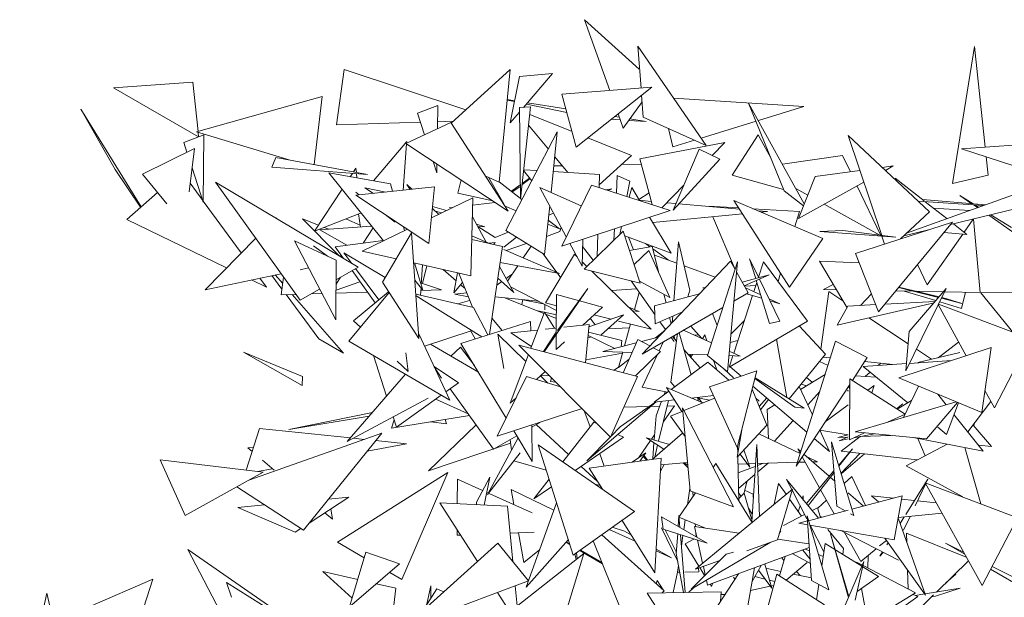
# Model space of a CAD drawing. Header units: metres. Extents: x -14.5 to 19.7, y -19.1 to 4.
# Tile 157 of 218: x 17.034 to 17.358, y 3.517 to 3.708. Entities that reach past the tile are written whole.
import ezdxf

# ---------------------------------------------------------------- set-up
doc = ezdxf.new("R2010")
doc.units = ezdxf.units.M
doc.layers.add('G-IMPT', color=7, linetype='Continuous', lineweight=5)
doc.layers.add('L-PLNT', color=7, linetype='Continuous', lineweight=5, true_color=0x005900)

# ---------------------------------------------------------------- blocks, each defined once
blk = doc.blocks.new('ÁRVORES ORNAMENTAIS - Pequeno e Médio Porte - Ipê-roxo-2976198-A')
at = {"layer": 'G-IMPT', "color": 253, "true_color": 0xaaaaaa}
for p, q in [((6.75358, 3.68428), (6.74524, 3.70759)), ((6.76331, 3.69132), (6.74524, 3.70759)), ((6.7639, 3.68508), (6.76284, 3.69882)), ((6.78531, 3.66616), (6.76284, 3.69882)), ((6.86642, 3.65365), (6.87369, 3.69871)), ((6.87719, 3.6656), (6.87369, 3.69871)), ((6.66619, 3.6912), (6.6636, 3.67292)), ((6.66619, 3.6912), (6.70625, 3.67793)), ((6.70138, 3.67351), (6.72081, 3.69117)), ((6.71714, 3.65405), (6.72081, 3.69117)), ((6.72086, 3.67358), (6.72391, 3.68884)), ((6.73471, 3.68992), (6.72391, 3.68884)), ((6.72521, 3.67872), (6.73471, 3.68992)), ((6.61637, 3.68703), (6.59026, 3.68516)), ((6.61637, 3.68703), (6.61806, 3.67076)), ((6.61825, 3.669), (6.59026, 3.68516)), ((6.6589, 3.68227), (6.61754, 3.67061)), ((6.6589, 3.68227), (6.6563, 3.65984)), ((6.73783, 3.68307), (6.76741, 3.68535)), ((6.74257, 3.66559), (6.73783, 3.68307)), ((6.74257, 3.66559), (6.76741, 3.68535)), ((6.76464, 3.67551), (6.76409, 3.6827)), ((6.69031, 3.67675), (6.69703, 3.67928)), ((6.6969, 3.67166), (6.69703, 3.67928)), ((6.72226, 3.68062), (6.71982, 3.68113)), ((6.72232, 3.68091), (6.71983, 3.6813)), ((6.73947, 3.67702), (6.72614, 3.67981)), ((6.73914, 3.67824), (6.72651, 3.68024)), ((6.75801, 3.6719), (6.76425, 3.68058)), ((6.77463, 3.68169), (6.81746, 3.67895)), ((6.81104, 3.6512), (6.79932, 3.68014)), ((6.79932, 3.68014), (6.81764, 3.64693)), ((6.59933, 3.64598), (6.57949, 3.67815)), ((6.59073, 3.65826), (6.57949, 3.67815)), ((6.6926, 3.66965), (6.69031, 3.67675)), ((6.72086, 3.67358), (6.72389, 3.67716)), ((6.72755, 3.67888), (6.72388, 3.67862)), ((6.72388, 3.67862), (6.72417, 3.64851)), ((6.72755, 3.67888), (6.72417, 3.64851)), ((6.74117, 3.67074), (6.72727, 3.67635)), ((6.75801, 3.6719), (6.75634, 3.67655)), ((6.80251, 3.67435), (6.81746, 3.67895)), ((6.6636, 3.67292), (6.69126, 3.6738)), ((6.68648, 3.66681), (6.70127, 3.67369)), ((6.69694, 3.67398), (6.70208, 3.67414)), ((6.70127, 3.67369), (6.72019, 3.64454)), ((6.73338, 3.66498), (6.72688, 3.67281)), ((6.75704, 3.6746), (6.75414, 3.67479)), ((6.75674, 3.67545), (6.75526, 3.67568)), ((6.76553, 3.67405), (6.75982, 3.67442)), ((6.76553, 3.67405), (6.76017, 3.6749)), ((6.76464, 3.67551), (6.78531, 3.66616)), ((6.78367, 3.66855), (6.80175, 3.67412)), ((6.61337, 3.6671), (6.61998, 3.66966)), ((6.64842, 3.6613), (6.61754, 3.67061)), ((6.6181, 3.67045), (6.61825, 3.669)), ((6.61977, 3.64748), (6.61998, 3.66966)), ((6.71934, 3.63818), (6.73633, 3.67061)), ((6.73633, 3.67061), (6.73427, 3.65067)), ((6.77434, 3.66568), (6.77294, 3.67176)), ((6.80243, 3.66967), (6.79392, 3.65641)), ((6.80672, 3.66186), (6.80243, 3.66967)), ((6.84311, 3.6365), (6.83207, 3.66947)), ((6.83207, 3.66947), (6.85887, 3.6443)), ((6.6144, 3.66393), (6.61337, 3.6671)), ((6.67576, 3.65452), (6.68675, 3.66743)), ((6.68559, 3.65144), (6.68669, 3.66666)), ((6.68648, 3.66681), (6.72019, 3.64454)), ((6.76072, 3.66284), (6.74639, 3.66863)), ((6.79152, 3.66719), (6.7635, 3.66177)), ((6.77434, 3.66568), (6.78151, 3.66788)), ((6.78733, 3.66285), (6.79152, 3.66719)), ((6.88799, 3.66632), (6.86942, 3.66509)), ((6.5998, 3.65673), (6.61686, 3.66514)), ((6.61686, 3.66514), (6.61509, 3.65094)), ((6.75011, 3.65318), (6.76072, 3.66284)), ((6.77445, 3.64484), (6.78304, 3.66489)), ((6.78979, 3.66168), (6.78304, 3.66489)), ((6.83022, 3.6629), (6.81043, 3.65999)), ((6.83022, 3.6629), (6.8328, 3.65748)), ((6.86942, 3.66509), (6.89679, 3.65605)), ((6.64371, 3.66217), (6.64236, 3.65899)), ((6.67384, 3.65661), (6.64371, 3.66217)), ((6.69664, 3.65713), (6.69543, 3.6609)), ((6.69664, 3.65713), (6.6967, 3.66006)), ((6.73983, 3.65724), (6.73549, 3.66246)), ((6.75743, 3.65984), (6.76399, 3.65996)), ((6.76754, 3.64668), (6.7635, 3.66177)), ((6.77445, 3.64484), (6.78979, 3.66168)), ((6.87816, 3.65641), (6.87753, 3.66241)), ((6.59916, 3.64583), (6.59073, 3.65826)), ((6.5998, 3.65673), (6.60774, 3.64692)), ((6.61977, 3.64748), (6.61607, 3.65882)), ((6.67384, 3.65661), (6.64236, 3.65899)), ((6.66112, 3.65714), (6.68136, 3.65351)), ((6.66112, 3.65714), (6.67906, 3.63474)), ((6.66817, 3.65588), (6.66889, 3.65698)), ((6.6692, 3.65746), (6.67002, 3.65871)), ((6.67017, 3.65728), (6.67002, 3.65871)), ((6.67035, 3.65549), (6.67021, 3.65688)), ((6.72522, 3.65792), (6.72789, 3.65449)), ((6.72524, 3.65814), (6.72966, 3.65787)), ((6.73498, 3.65754), (6.75021, 3.65661)), ((6.73518, 3.65944), (6.73796, 3.65949)), ((6.75021, 3.65661), (6.75009, 3.65227)), ((6.81084, 3.6517), (6.79392, 3.65641)), ((6.83594, 3.65791), (6.82126, 3.65591)), ((6.84692, 3.6594), (6.84331, 3.65891)), ((6.84432, 3.65796), (6.84692, 3.6594)), ((6.86642, 3.65365), (6.87816, 3.65641)), ((6.61543, 3.65369), (6.61959, 3.64803)), ((6.65165, 3.61521), (6.62376, 3.65412)), ((6.67072, 3.62605), (6.62376, 3.65412)), ((6.68136, 3.65351), (6.68211, 3.65107)), ((6.68839, 3.65174), (6.68674, 3.65329)), ((6.68788, 3.65169), (6.68674, 3.65329)), ((6.70465, 3.6548), (6.70363, 3.65044)), ((6.71275, 3.656), (6.71714, 3.65405)), ((6.7187, 3.64692), (6.71379, 3.65554)), ((6.72467, 3.64834), (6.71716, 3.65423)), ((6.72413, 3.65316), (6.7212, 3.65106)), ((6.72469, 3.65315), (6.72733, 3.65521)), ((6.7272, 3.65537), (6.72474, 3.6536)), ((6.74755, 3.65308), (6.73777, 3.63302)), ((6.74755, 3.65308), (6.77353, 3.64477)), ((6.75608, 3.65622), (6.75578, 3.65045)), ((6.75608, 3.65622), (6.76016, 3.65442)), ((6.75923, 3.64934), (6.76016, 3.65442)), ((6.77074, 3.64566), (6.77804, 3.65323)), ((6.81568, 3.64206), (6.82126, 3.65591)), ((6.81568, 3.64206), (6.83724, 3.65403)), ((6.84759, 3.65541), (6.85711, 3.64792)), ((6.5946, 3.64178), (6.60467, 3.65071)), ((6.65642, 3.63796), (6.66545, 3.65173)), ((6.69588, 3.65256), (6.67003, 3.64976)), ((6.67115, 3.64988), (6.67003, 3.65073)), ((6.67983, 3.65082), (6.67291, 3.65226)), ((6.67576, 3.65038), (6.67291, 3.65226)), ((6.69588, 3.65256), (6.69407, 3.63384)), ((6.7151, 3.6479), (6.70363, 3.65044)), ((6.72394, 3.65257), (6.72148, 3.65084)), ((6.73927, 3.63611), (6.73054, 3.65231)), ((6.73054, 3.65231), (6.74423, 3.64626)), ((6.75218, 3.6516), (6.75429, 3.65184)), ((6.75304, 3.65132), (6.75429, 3.65184)), ((6.76082, 3.65228), (6.75996, 3.64911)), ((6.76338, 3.64802), (6.76082, 3.65228)), ((6.76318, 3.64835), (6.76652, 3.65051)), ((6.81104, 3.6512), (6.8174, 3.64632)), ((6.81484, 3.65202), (6.8188, 3.6498)), ((6.83503, 3.6528), (6.84278, 3.63654)), ((6.89048, 3.65137), (6.85132, 3.63729)), ((6.61977, 3.64778), (6.63229, 3.63077)), ((6.67003, 3.64976), (6.69407, 3.63384)), ((6.70853, 3.64896), (6.69489, 3.64238)), ((6.70853, 3.64896), (6.70787, 3.62324)), ((6.70846, 3.64649), (6.71592, 3.64736)), ((6.76332, 3.64811), (6.76725, 3.64776)), ((6.77233, 3.64731), (6.77539, 3.64704)), ((6.77638, 3.64696), (6.79625, 3.6452)), ((6.81271, 3.61954), (6.79445, 3.648)), ((6.79445, 3.648), (6.82371, 3.63556)), ((6.8242, 3.64679), (6.84247, 3.63658)), ((6.85514, 3.6478), (6.87656, 3.64637)), ((6.8566, 3.64832), (6.87724, 3.64661)), ((6.85746, 3.64764), (6.86456, 3.64206)), ((6.87274, 3.64699), (6.86887, 3.64964)), ((6.86887, 3.64964), (6.8732, 3.64695)), ((6.87465, 3.64568), (6.87333, 3.64658)), ((6.65642, 3.63796), (6.67155, 3.64385)), ((6.67093, 3.64361), (6.67156, 3.63929)), ((6.6972, 3.64349), (6.69519, 3.64538)), ((6.69525, 3.64604), (6.69984, 3.64477)), ((6.69595, 3.64467), (6.69816, 3.64396)), ((6.70073, 3.64559), (6.7018, 3.64571)), ((6.72273, 3.64465), (6.71915, 3.64615)), ((6.73381, 3.64625), (6.73215, 3.63023)), ((6.73349, 3.64319), (6.7351, 3.64386)), ((6.77353, 3.64477), (6.73777, 3.63302)), ((6.76772, 3.64079), (6.79727, 3.64361)), ((6.79599, 3.64561), (6.78598, 3.6462)), ((6.81609, 3.64444), (6.80073, 3.64534)), ((6.80229, 3.64467), (6.80549, 3.64439)), ((6.80342, 3.64419), (6.80549, 3.64439)), ((6.81609, 3.64444), (6.81455, 3.63946)), ((6.84925, 3.63538), (6.85887, 3.6443)), ((6.86014, 3.64554), (6.87211, 3.64477)), ((6.89128, 3.64628), (6.86575, 3.64012)), ((6.87384, 3.64655), (6.87503, 3.64582)), ((6.87904, 3.64333), (6.88587, 3.63909)), ((6.5946, 3.64178), (6.62746, 3.62586)), ((6.64419, 3.64193), (6.64364, 3.64234)), ((6.66433, 3.62998), (6.65239, 3.64203)), ((6.65769, 3.6399), (6.65239, 3.64203)), ((6.67147, 3.63992), (6.66696, 3.64193)), ((6.68299, 3.64091), (6.68021, 3.64302)), ((6.71292, 3.63435), (6.70837, 3.64268)), ((6.70969, 3.64026), (6.71244, 3.63938)), ((6.73703, 3.63865), (6.73319, 3.64026)), ((6.73703, 3.63865), (6.73332, 3.64156)), ((6.77376, 3.63073), (6.76668, 3.64252)), ((6.78748, 3.64267), (6.79489, 3.62536)), ((6.86641, 3.64091), (6.83447, 3.63061)), ((6.84211, 3.61139), (6.86641, 3.64091)), ((6.86673, 3.64035), (6.87114, 3.63688)), ((6.87323, 3.64192), (6.87021, 3.63761)), ((6.87331, 3.64193), (6.87548, 3.6177)), ((6.88623, 3.63775), (6.87833, 3.64316)), ((6.67521, 3.63955), (6.65817, 3.63834)), ((6.66699, 3.6333), (6.65817, 3.63834)), ((6.66107, 3.63855), (6.65952, 3.63917)), ((6.68696, 3.63855), (6.67208, 3.63137)), ((6.67565, 3.639), (6.67237, 3.634)), ((6.68835, 3.63744), (6.67874, 3.62114)), ((6.68568, 3.63939), (6.68607, 3.63812)), ((6.69079, 3.60261), (6.68835, 3.63744)), ((6.7101, 3.6395), (6.71244, 3.63938)), ((6.71585, 3.63586), (6.71019, 3.6395)), ((6.71585, 3.63586), (6.72019, 3.63766)), ((6.71934, 3.63818), (6.73215, 3.63023)), ((6.73718, 3.63778), (6.73277, 3.63623)), ((6.73718, 3.63778), (6.7376, 3.63921)), ((6.75804, 3.63791), (6.74516, 3.62546)), ((6.74963, 3.63692), (6.74941, 3.62957)), ((6.75517, 3.63874), (6.75498, 3.63495)), ((6.75692, 3.63683), (6.75741, 3.63947)), ((6.75804, 3.63791), (6.76359, 3.62077)), ((6.82271, 3.63782), (6.83037, 3.63813)), ((6.84775, 3.63591), (6.82271, 3.63782)), ((6.84775, 3.63591), (6.83037, 3.63813)), ((6.85853, 3.63837), (6.85035, 3.63639)), ((6.86979, 3.637), (6.85809, 3.62027)), ((6.86363, 3.63754), (6.87114, 3.63688)), ((6.63703, 3.6356), (6.62038, 3.61863)), ((6.66339, 3.60875), (6.64981, 3.63473)), ((6.64981, 3.63473), (6.66356, 3.62835)), ((6.67896, 3.63487), (6.66316, 3.6328)), ((6.70817, 3.63517), (6.7183, 3.63287)), ((6.71419, 3.6338), (6.70821, 3.63637)), ((6.71582, 3.63419), (6.71376, 3.63399)), ((6.7153, 3.63355), (6.71582, 3.63419)), ((6.72286, 3.636), (6.7187, 3.63268)), ((6.7262, 3.63392), (6.71945, 3.63154)), ((6.74452, 3.62637), (6.74046, 3.63391)), ((6.74452, 3.62637), (6.74469, 3.6353)), ((6.77376, 3.63073), (6.75853, 3.6364)), ((6.7614, 3.63182), (6.75976, 3.63594)), ((6.76682, 3.63278), (6.76535, 3.63386)), ((6.7762, 3.63447), (6.77471, 3.61503)), ((6.7762, 3.63447), (6.7799, 3.61848)), ((6.81271, 3.61954), (6.82371, 3.63556)), ((6.84405, 3.6337), (6.8432, 3.63626)), ((6.66062, 3.62971), (6.65602, 3.63313)), ((6.66316, 3.6328), (6.66591, 3.62893)), ((6.67964, 3.62267), (6.66603, 3.63078)), ((6.66863, 3.6273), (6.66603, 3.63078)), ((6.67208, 3.63137), (6.68327, 3.62883)), ((6.71402, 3.60395), (6.7183, 3.63287)), ((6.737, 3.624), (6.7187, 3.63187)), ((6.72507, 3.62913), (6.72767, 3.63301)), ((6.73172, 3.63049), (6.73619, 3.62436)), ((6.74464, 3.63291), (6.74817, 3.62837)), ((6.76009, 3.63158), (6.76758, 3.63292)), ((6.76649, 3.6316), (6.76159, 3.62694)), ((6.77342, 3.61606), (6.76649, 3.6316)), ((6.76961, 3.62461), (6.76758, 3.63292)), ((6.77277, 3.62844), (6.76779, 3.63208)), ((6.84211, 3.61139), (6.83447, 3.63061)), ((6.66339, 3.60875), (6.66356, 3.62835)), ((6.66393, 3.63011), (6.66543, 3.62961)), ((6.68904, 3.62752), (6.70787, 3.62324)), ((6.68934, 3.62745), (6.69208, 3.61849)), ((6.71752, 3.62757), (6.737, 3.624)), ((6.73239, 3.61429), (6.74194, 3.63033)), ((6.74194, 3.63033), (6.74287, 3.62943)), ((6.74454, 3.62779), (6.74605, 3.62633)), ((6.76426, 3.59747), (6.79335, 3.62805)), ((6.76828, 3.63007), (6.77566, 3.62738)), ((6.79567, 3.62779), (6.78572, 3.59703)), ((6.79231, 3.59159), (6.79567, 3.62779)), ((6.79487, 3.62533), (6.79335, 3.62805)), ((6.80163, 3.6223), (6.7996, 3.62885)), ((6.80266, 3.62258), (6.7996, 3.62885)), ((6.80422, 3.62788), (6.80256, 3.62278)), ((6.80422, 3.62788), (6.81865, 3.60831)), ((6.82263, 3.62809), (6.83171, 3.61271)), ((6.82263, 3.62809), (6.83571, 3.62748)), ((6.6454, 3.62392), (6.62038, 3.61863)), ((6.65446, 3.62583), (6.65167, 3.62524)), ((6.66351, 3.62195), (6.67072, 3.62605)), ((6.66875, 3.62493), (6.67631, 3.6143)), ((6.67759, 3.61535), (6.66991, 3.62559)), ((6.69192, 3.62686), (6.69154, 3.62027)), ((6.69341, 3.62652), (6.69199, 3.62071)), ((6.703, 3.6216), (6.69876, 3.62531)), ((6.70231, 3.61761), (6.70345, 3.62424)), ((6.70394, 3.62413), (6.70836, 3.61289)), ((6.72199, 3.61776), (6.71733, 3.62629)), ((6.72158, 3.6239), (6.71948, 3.62236)), ((6.71996, 3.62148), (6.72332, 3.62651)), ((6.73635, 3.62412), (6.73739, 3.62269)), ((6.74516, 3.62546), (6.76359, 3.62077)), ((6.74756, 3.62485), (6.76723, 3.60569)), ((6.77804, 3.62652), (6.78833, 3.62277)), ((6.79917, 3.61763), (6.79541, 3.62436)), ((6.8098, 3.62407), (6.80899, 3.62141)), ((6.85489, 3.62691), (6.85809, 3.62027)), ((6.63569, 3.62187), (6.64058, 3.6195)), ((6.63841, 3.62244), (6.64058, 3.6195)), ((6.64568, 3.61882), (6.64237, 3.62328)), ((6.64593, 3.62065), (6.64343, 3.6235)), ((6.64622, 3.62278), (6.64543, 3.61697)), ((6.67134, 3.62129), (6.66348, 3.61847)), ((6.66499, 3.6228), (6.66349, 3.62052)), ((6.69079, 3.60261), (6.67874, 3.62114)), ((6.68945, 3.62178), (6.69208, 3.61849)), ((6.69157, 3.62086), (6.69815, 3.61865)), ((6.70231, 3.61761), (6.70514, 3.62108)), ((6.71806, 3.62133), (6.71641, 3.62012)), ((6.71677, 3.6225), (6.72199, 3.61776)), ((6.76061, 3.62153), (6.76843, 3.6105)), ((6.77342, 3.61606), (6.76337, 3.62147)), ((6.80608, 3.6235), (6.79723, 3.62111)), ((6.79786, 3.61998), (6.80608, 3.6235)), ((6.80201, 3.62107), (6.80101, 3.61801)), ((6.8062, 3.60751), (6.80182, 3.62168)), ((6.80963, 3.60829), (6.80288, 3.62213)), ((6.65165, 3.61521), (6.65809, 3.61888)), ((6.65529, 3.61728), (6.65887, 3.6174)), ((6.66347, 3.61754), (6.67377, 3.61787)), ((6.66773, 3.60167), (6.68094, 3.61775)), ((6.6692, 3.60845), (6.68079, 3.61798)), ((6.69148, 3.61925), (6.69133, 3.6168)), ((6.69143, 3.61844), (6.69815, 3.61865)), ((6.70652, 3.61758), (6.70256, 3.61716)), ((6.70595, 3.61903), (6.7045, 3.62029)), ((6.72096, 3.61965), (6.73603, 3.6118)), ((6.73197, 3.59821), (6.74632, 3.61909)), ((6.74632, 3.61909), (6.7364, 3.60527)), ((6.76241, 3.61899), (6.75417, 3.61842)), ((6.76329, 3.61775), (6.76174, 3.61209)), ((6.77934, 3.61628), (6.7799, 3.61848)), ((6.78426, 3.61928), (6.78504, 3.61931)), ((6.79917, 3.61763), (6.79447, 3.61491)), ((6.79792, 3.61986), (6.80167, 3.62003)), ((6.80328, 3.61696), (6.79824, 3.61929)), ((6.82575, 3.61806), (6.82312, 3.59907)), ((6.82716, 3.62041), (6.82394, 3.61874)), ((6.8282, 3.61865), (6.82394, 3.61874)), ((6.82575, 3.61806), (6.83034, 3.61503)), ((6.85362, 3.61814), (6.84777, 3.61826)), ((6.86181, 3.61608), (6.84869, 3.61938)), ((6.86199, 3.61629), (6.8488, 3.61951)), ((6.86093, 3.61506), (6.8505, 3.6182)), ((6.85106, 3.59194), (6.86432, 3.61902)), ((6.85218, 3.60485), (6.86432, 3.61902)), ((6.8634, 3.61794), (6.85449, 3.61812)), ((6.87548, 3.6177), (6.86379, 3.61793)), ((6.87069, 3.61779), (6.8694, 3.6125)), ((6.90977, 3.61799), (6.87575, 3.61757)), ((6.88626, 3.60467), (6.87575, 3.61757)), ((6.64543, 3.61697), (6.65028, 3.61712)), ((6.65783, 3.60242), (6.64701, 3.61702)), ((6.66599, 3.5978), (6.64906, 3.61708)), ((6.68977, 3.61716), (6.7087, 3.61281)), ((6.71151, 3.60316), (6.68981, 3.61667)), ((6.69184, 3.61541), (6.68981, 3.61662)), ((6.70704, 3.61626), (6.70256, 3.61716)), ((6.70747, 3.61514), (6.70357, 3.61399)), ((6.71586, 3.61636), (6.7301, 3.61489)), ((6.7319, 3.61086), (6.71909, 3.61603)), ((6.72499, 3.61542), (6.72466, 3.61378)), ((6.72497, 3.61534), (6.73172, 3.61405)), ((6.72966, 3.61494), (6.73167, 3.61407)), ((6.73239, 3.61429), (6.73604, 3.61339)), ((6.73607, 3.61707), (6.73598, 3.60462)), ((6.73607, 3.61707), (6.75119, 3.61288)), ((6.78313, 3.61731), (6.76834, 3.61332)), ((6.77211, 3.61433), (6.77143, 3.61713)), ((6.8006, 3.61672), (6.79444, 3.59775)), ((6.80363, 3.61582), (6.79862, 3.61731)), ((6.80958, 3.61405), (6.80602, 3.6157)), ((6.80958, 3.61405), (6.80635, 3.61501)), ((6.82848, 3.60694), (6.86035, 3.61438)), ((6.8361, 3.61349), (6.83975, 3.61732)), ((6.86068, 3.61476), (6.84419, 3.61391)), ((6.8694, 3.6125), (6.8622, 3.61467)), ((6.86947, 3.61415), (6.86277, 3.61584)), ((6.86456, 3.61566), (6.86288, 3.61607)), ((6.86947, 3.61415), (6.86456, 3.61566)), ((6.71346, 3.60378), (6.7087, 3.61281)), ((6.73206, 3.61128), (6.72757, 3.59938)), ((6.73602, 3.61042), (6.72995, 3.61164)), ((6.73206, 3.61128), (6.73536, 3.60598)), ((6.73221, 3.61201), (6.73224, 3.61378)), ((6.75119, 3.61288), (6.74473, 3.60699)), ((6.75988, 3.61285), (6.76325, 3.61147)), ((6.76106, 3.6117), (6.76325, 3.61147)), ((6.79082, 3.61281), (6.76426, 3.59747)), ((6.76853, 3.60744), (6.76834, 3.61332)), ((6.76853, 3.60744), (6.77733, 3.61121)), ((6.82848, 3.60694), (6.83202, 3.61328)), ((6.84117, 3.61375), (6.83202, 3.61328)), ((6.86174, 3.61375), (6.8709, 3.59689)), ((6.89201, 3.60249), (6.86182, 3.61391)), ((6.6692, 3.60845), (6.67153, 3.60629)), ((6.72754, 3.60822), (6.7046, 3.60098)), ((6.71815, 3.60526), (6.71481, 3.60928)), ((6.72754, 3.60822), (6.72758, 3.60513)), ((6.73601, 3.6092), (6.73247, 3.61063)), ((6.75808, 3.61034), (6.74674, 3.60639)), ((6.74719, 3.60923), (6.74874, 3.60709)), ((6.7484, 3.61034), (6.75405, 3.60894)), ((6.75078, 3.60381), (6.75808, 3.61034)), ((6.75649, 3.60834), (6.76723, 3.60569)), ((6.77012, 3.60812), (6.77194, 3.60554)), ((6.77378, 3.60748), (6.77329, 3.60948)), ((6.77432, 3.60992), (6.77416, 3.60787)), ((6.78743, 3.61085), (6.78892, 3.60691)), ((6.81865, 3.60831), (6.79294, 3.59312)), ((6.79794, 3.60854), (6.79346, 3.60405)), ((6.8062, 3.60751), (6.80963, 3.60829)), ((6.8389, 3.60937), (6.85183, 3.60084)), ((6.70827, 3.60518), (6.69259, 3.60011)), ((6.70782, 3.60504), (6.70928, 3.60246)), ((6.72984, 3.60538), (6.72099, 3.60442)), ((6.73599, 3.60604), (6.73233, 3.60565)), ((6.73598, 3.60468), (6.73552, 3.60404)), ((6.74682, 3.60722), (6.73847, 3.60631)), ((6.74682, 3.60722), (6.74559, 3.59461)), ((6.75761, 3.6019), (6.74658, 3.60469)), ((6.75296, 3.60577), (6.7601, 3.6061)), ((6.76044, 3.60736), (6.75847, 3.60016)), ((6.77168, 3.60527), (6.76862, 3.60279)), ((6.78035, 3.59065), (6.77639, 3.60447)), ((6.77805, 3.60524), (6.77744, 3.60508)), ((6.78705, 3.60113), (6.77805, 3.60524)), ((6.78395, 3.60254), (6.78023, 3.60669)), ((6.82464, 3.59745), (6.81597, 3.60673)), ((6.85218, 3.60485), (6.85106, 3.59194)), ((6.66599, 3.5978), (6.65783, 3.60242)), ((6.66773, 3.60167), (6.70099, 3.58224)), ((6.70099, 3.58224), (6.69069, 3.60415)), ((6.72594, 3.59504), (6.71671, 3.60405)), ((6.71671, 3.60405), (6.7187, 3.59268)), ((6.72099, 3.60442), (6.72778, 3.59992)), ((6.73182, 3.59825), (6.73552, 3.60404)), ((6.73597, 3.60404), (6.73594, 3.59896)), ((6.73869, 3.60148), (6.73594, 3.59896)), ((6.74754, 3.6031), (6.7464, 3.60285)), ((6.75525, 3.59933), (6.74647, 3.60362)), ((6.7574, 3.59988), (6.75761, 3.6019)), ((6.75799, 3.59132), (6.76282, 3.60225)), ((6.7668, 3.60014), (6.76282, 3.60225)), ((6.76956, 3.60303), (6.76403, 3.6016)), ((6.7699, 3.5985), (6.77132, 3.60154)), ((6.77365, 3.58824), (6.77593, 3.60421)), ((6.77377, 3.60296), (6.77475, 3.60159)), ((6.77557, 3.60171), (6.77424, 3.60323)), ((6.77503, 3.60233), (6.77474, 3.60352)), ((6.78289, 3.60373), (6.78123, 3.60378)), ((6.78409, 3.60248), (6.78492, 3.60378)), ((6.78559, 3.6018), (6.78492, 3.60378)), ((6.7932, 3.60121), (6.79579, 3.60189)), ((6.81184, 3.58318), (6.80849, 3.60231)), ((6.82796, 3.60167), (6.81495, 3.56056)), ((6.82796, 3.60167), (6.83838, 3.59627)), ((6.86845, 3.6014), (6.86172, 3.59626)), ((6.89201, 3.60249), (6.88021, 3.57974)), ((6.65228, 3.58706), (6.63306, 3.59809)), ((6.63306, 3.59809), (6.65239, 3.59003)), ((6.71035, 3.59146), (6.69455, 3.60074)), ((6.70124, 3.59681), (6.70451, 3.59971)), ((6.70451, 3.59971), (6.70901, 3.59369)), ((6.71947, 3.57638), (6.7046, 3.60098)), ((6.75388, 3.5701), (6.72369, 3.6004)), ((6.72369, 3.6004), (6.76268, 3.59008)), ((6.76234, 3.60116), (6.75136, 3.59832)), ((6.76094, 3.598), (6.75136, 3.59832)), ((6.75791, 3.5981), (6.75651, 3.59298)), ((6.7621, 3.59023), (6.77034, 3.59827)), ((6.77034, 3.59827), (6.76789, 3.59956)), ((6.78334, 3.59287), (6.77795, 3.59901)), ((6.79652, 3.59681), (6.79294, 3.59844)), ((6.8791, 3.59959), (6.84875, 3.58959)), ((6.85454, 3.59905), (6.85956, 3.59574)), ((6.8791, 3.59959), (6.87605, 3.57821)), ((6.68012, 3.5836), (6.67582, 3.59694)), ((6.68359, 3.59511), (6.68724, 3.59173)), ((6.68724, 3.59173), (6.68641, 3.59789)), ((6.72679, 3.59729), (6.72076, 3.58129)), ((6.75781, 3.59775), (6.74568, 3.59556)), ((6.75996, 3.59578), (6.75651, 3.59298)), ((6.76429, 3.58652), (6.76931, 3.59726)), ((6.78587, 3.59476), (6.77383, 3.5858)), ((6.78577, 3.59717), (6.77938, 3.59738)), ((6.78003, 3.59736), (6.78035, 3.59655)), ((6.78025, 3.59639), (6.78084, 3.59733)), ((6.79231, 3.59159), (6.78572, 3.59703)), ((6.78587, 3.59476), (6.79276, 3.58882)), ((6.78872, 3.59254), (6.78778, 3.59533)), ((6.79652, 3.59681), (6.7928, 3.59693)), ((6.79416, 3.59689), (6.79294, 3.59312)), ((6.81263, 3.58269), (6.82464, 3.59745)), ((6.82545, 3.59374), (6.82266, 3.59502)), ((6.82382, 3.59645), (6.82623, 3.5962)), ((6.83346, 3.58877), (6.83838, 3.59627)), ((6.83755, 3.59499), (6.84682, 3.59401)), ((6.86608, 3.5953), (6.85225, 3.59437)), ((6.85497, 3.59465), (6.8688, 3.59794)), ((6.69575, 3.59337), (6.70375, 3.58794)), ((6.69821, 3.58953), (6.69583, 3.59321)), ((6.72945, 3.58908), (6.73237, 3.59169)), ((6.75502, 3.59211), (6.75649, 3.59319)), ((6.7864, 3.58669), (6.80203, 3.59192)), ((6.79428, 3.58966), (6.7911, 3.59254)), ((6.79318, 3.59327), (6.79681, 3.59018)), ((6.79554, 3.56667), (6.80203, 3.59192)), ((6.85127, 3.59431), (6.83696, 3.59335)), ((6.83696, 3.59335), (6.85168, 3.58137)), ((6.83762, 3.59009), (6.83928, 3.59147)), ((6.84197, 3.59368), (6.84287, 3.59443)), ((6.65228, 3.58706), (6.65239, 3.59003)), ((6.66719, 3.56865), (6.68634, 3.5908)), ((6.72621, 3.59008), (6.71654, 3.57043)), ((6.72621, 3.59008), (6.73741, 3.58663)), ((6.73322, 3.58792), (6.7308, 3.59029)), ((6.7338, 3.59026), (6.73094, 3.59041)), ((6.73446, 3.58959), (6.73409, 3.58841)), ((6.73589, 3.58816), (6.73409, 3.58841)), ((6.75388, 3.5701), (6.76268, 3.59008)), ((6.77365, 3.58824), (6.77505, 3.5867)), ((6.81451, 3.57998), (6.80138, 3.5894)), ((6.81754, 3.57965), (6.80144, 3.5896)), ((6.81641, 3.58582), (6.8245, 3.59073)), ((6.81835, 3.58972), (6.82025, 3.58815)), ((6.83252, 3.56921), (6.83263, 3.5893)), ((6.85082, 3.57767), (6.83263, 3.5893)), ((6.84129, 3.58983), (6.83448, 3.59032)), ((6.84875, 3.58959), (6.87605, 3.57821)), ((6.69967, 3.58504), (6.70375, 3.58794)), ((6.71536, 3.56617), (6.70104, 3.58602)), ((6.76429, 3.58652), (6.77263, 3.58491)), ((6.77306, 3.58522), (6.76824, 3.58164)), ((6.77187, 3.58505), (6.77149, 3.58405)), ((6.77733, 3.57856), (6.77226, 3.58647)), ((6.77226, 3.58647), (6.78425, 3.58135)), ((6.7864, 3.58669), (6.79554, 3.56667)), ((6.80049, 3.5859), (6.80529, 3.57399)), ((6.80073, 3.58685), (6.81849, 3.57174)), ((6.81495, 3.56056), (6.83262, 3.58748)), ((6.81596, 3.58679), (6.82031, 3.57749)), ((6.81658, 3.58755), (6.81842, 3.58704)), ((6.82272, 3.58511), (6.81877, 3.58078)), ((6.83189, 3.58537), (6.83207, 3.58552)), ((6.83189, 3.58537), (6.83207, 3.58528)), ((6.83261, 3.58611), (6.83214, 3.58675)), ((6.84066, 3.58713), (6.83852, 3.58554)), ((6.84066, 3.58713), (6.8399, 3.58465)), ((6.85026, 3.57656), (6.85519, 3.58691)), ((6.87709, 3.58549), (6.88021, 3.57974)), ((6.69384, 3.58293), (6.66719, 3.56865)), ((6.68339, 3.57343), (6.69811, 3.58392)), ((6.69629, 3.58263), (6.70701, 3.57774)), ((6.72076, 3.58129), (6.72277, 3.58309)), ((6.77489, 3.58236), (6.76824, 3.58164)), ((6.77067, 3.5819), (6.76883, 3.57707)), ((6.76966, 3.56874), (6.77289, 3.58214)), ((6.78813, 3.58291), (6.77799, 3.57883)), ((6.78774, 3.58376), (6.78046, 3.58297)), ((6.78284, 3.58195), (6.78248, 3.58319)), ((6.78254, 3.58299), (6.78645, 3.58223)), ((6.78283, 3.58294), (6.7839, 3.5815)), ((6.80276, 3.58197), (6.80168, 3.58295)), ((6.80525, 3.58301), (6.80281, 3.58014)), ((6.80583, 3.58251), (6.80322, 3.57912)), ((6.84826, 3.57931), (6.8529, 3.58211)), ((6.86437, 3.58076), (6.86161, 3.58423)), ((6.87906, 3.58185), (6.87151, 3.57181)), ((6.74449, 3.57952), (6.71654, 3.57043)), ((6.74521, 3.5788), (6.74712, 3.57349)), ((6.74609, 3.56231), (6.76891, 3.58171)), ((6.75705, 3.57352), (6.76873, 3.58169)), ((6.7582, 3.57991), (6.76651, 3.58014)), ((6.76708, 3.58015), (6.77004, 3.58024)), ((6.77488, 3.58037), (6.77117, 3.57498)), ((6.77245, 3.5803), (6.77488, 3.58037)), ((6.77764, 3.57869), (6.77356, 3.57705)), ((6.79429, 3.54718), (6.77755, 3.57969)), ((6.77755, 3.57969), (6.78001, 3.55239)), ((6.80542, 3.57915), (6.80796, 3.58069)), ((6.80542, 3.57915), (6.8058, 3.56967)), ((6.81451, 3.57998), (6.81754, 3.57965)), ((6.83207, 3.58076), (6.82454, 3.57517)), ((6.83436, 3.57182), (6.86761, 3.58173)), ((6.85008, 3.58103), (6.84803, 3.57946)), ((6.8579, 3.56949), (6.86808, 3.58153)), ((6.86836, 3.58142), (6.86442, 3.571)), ((6.6755, 3.57826), (6.64794, 3.57256)), ((6.67441, 3.57701), (6.64794, 3.57256)), ((6.68173, 3.573), (6.7074, 3.5772)), ((6.68263, 3.57581), (6.68173, 3.573)), ((6.68339, 3.57343), (6.68232, 3.57676)), ((6.69941, 3.57589), (6.69989, 3.57446)), ((6.76822, 3.56916), (6.76883, 3.57707)), ((6.7784, 3.57029), (6.77356, 3.57705)), ((6.81401, 3.57555), (6.80779, 3.56872)), ((6.84505, 3.57501), (6.85082, 3.57767)), ((6.87656, 3.56547), (6.86691, 3.57758)), ((6.63829, 3.57298), (6.6339, 3.55918)), ((6.63829, 3.57298), (6.66821, 3.56983)), ((6.7096, 3.57416), (6.69393, 3.55896)), ((6.69989, 3.57446), (6.69467, 3.57512)), ((6.72809, 3.5621), (6.72199, 3.5722)), ((6.72795, 3.57414), (6.72809, 3.5621)), ((6.72796, 3.57343), (6.7308, 3.57507)), ((6.72939, 3.57426), (6.74, 3.56439)), ((6.74835, 3.57507), (6.7381, 3.56195)), ((6.74954, 3.57446), (6.74835, 3.57507)), ((6.75705, 3.57352), (6.75403, 3.57043)), ((6.80529, 3.57399), (6.79553, 3.56351)), ((6.79721, 3.57315), (6.79553, 3.56351)), ((6.8227, 3.57237), (6.82596, 3.56539)), ((6.83204, 3.5708), (6.82274, 3.57242)), ((6.86155, 3.57333), (6.86442, 3.571)), ((6.8732, 3.57405), (6.87923, 3.56702)), ((6.8734, 3.57387), (6.87355, 3.57451)), ((6.63514, 3.55607), (6.67853, 3.5714)), ((6.65275, 3.53944), (6.67853, 3.5714)), ((6.66919, 3.56973), (6.67274, 3.56935)), ((6.67655, 3.56895), (6.68663, 3.56789)), ((6.72341, 3.56985), (6.71334, 3.55119)), ((6.71536, 3.56617), (6.72298, 3.57056)), ((6.7208, 3.56931), (6.72123, 3.56582)), ((6.75817, 3.57003), (6.74222, 3.55911)), ((6.75379, 3.57019), (6.74609, 3.56231)), ((6.75817, 3.57003), (6.75649, 3.57089)), ((6.76705, 3.56901), (6.76316, 3.56336)), ((6.77327, 3.56769), (6.76572, 3.56989)), ((6.76572, 3.56989), (6.77142, 3.5661)), ((6.76835, 3.5709), (6.76733, 3.56942)), ((6.76757, 3.56278), (6.77759, 3.57142)), ((6.81626, 3.5647), (6.80266, 3.57116)), ((6.82093, 3.56967), (6.82596, 3.56539)), ((6.82871, 3.56999), (6.83207, 3.57081)), ((6.82871, 3.56999), (6.83194, 3.57012)), ((6.82906, 3.56892), (6.83207, 3.57017)), ((6.82906, 3.56892), (6.83207, 3.5695)), ((6.83605, 3.57027), (6.82974, 3.56544)), ((6.83252, 3.56921), (6.83749, 3.57151)), ((6.83392, 3.56986), (6.84076, 3.57118)), ((6.8579, 3.56949), (6.83436, 3.57182)), ((6.83605, 3.57027), (6.84612, 3.57065)), ((6.85346, 3.56993), (6.87656, 3.56547)), ((6.855, 3.56963), (6.85743, 3.56398)), ((6.63443, 3.56653), (6.63628, 3.56666)), ((6.63443, 3.56653), (6.63586, 3.56533)), ((6.67375, 3.56548), (6.68663, 3.56789)), ((6.72095, 3.56811), (6.69393, 3.55896)), ((6.7416, 3.53126), (6.72997, 3.56754)), ((6.72997, 3.56754), (6.76179, 3.54565)), ((6.76773, 3.56292), (6.76815, 3.56828)), ((6.7684, 3.56349), (6.76936, 3.56747)), ((6.79567, 3.56717), (6.79574, 3.56471)), ((6.79969, 3.56021), (6.79776, 3.56591)), ((6.80032, 3.54217), (6.80197, 3.56772)), ((6.80284, 3.544), (6.80197, 3.56772)), ((6.81647, 3.56534), (6.81548, 3.5662)), ((6.81628, 3.56476), (6.81548, 3.5662)), ((6.82664, 3.56857), (6.83394, 3.54424)), ((6.82664, 3.56857), (6.82834, 3.54735)), ((6.83345, 3.56622), (6.82896, 3.56085)), ((6.83345, 3.56622), (6.82905, 3.56054)), ((6.86463, 3.56778), (6.85118, 3.56068)), ((6.87043, 3.56666), (6.87573, 3.54812)), ((6.87495, 3.56748), (6.87923, 3.56702)), ((6.60557, 3.56259), (6.61383, 3.54427)), ((6.60557, 3.56259), (6.63953, 3.55851)), ((6.63924, 3.56248), (6.64312, 3.55921)), ((6.71334, 3.55119), (6.72407, 3.56493)), ((6.72203, 3.56231), (6.73262, 3.55926)), ((6.74684, 3.55986), (6.77057, 3.5632)), ((6.75031, 3.56464), (6.75178, 3.56056)), ((6.76097, 3.56185), (6.76545, 3.56495)), ((6.76345, 3.5622), (6.76545, 3.56495)), ((6.7646, 3.56378), (6.7657, 3.56251)), ((6.76484, 3.56411), (6.76601, 3.56256)), ((6.76847, 3.52545), (6.77057, 3.5632)), ((6.79576, 3.56376), (6.79613, 3.54897)), ((6.79648, 3.56453), (6.79969, 3.56021)), ((6.82262, 3.55344), (6.81694, 3.56359)), ((6.82577, 3.55725), (6.8175, 3.56444)), ((6.82194, 3.562), (6.81835, 3.5637)), ((6.83593, 3.56473), (6.82973, 3.55826)), ((6.82974, 3.56544), (6.85478, 3.56258)), ((6.83745, 3.56456), (6.82981, 3.55802)), ((6.63768, 3.55873), (6.64259, 3.55965)), ((6.74421, 3.56047), (6.7496, 3.55546)), ((6.74684, 3.55986), (6.75118, 3.55295)), ((6.77033, 3.55886), (6.77154, 3.56105)), ((6.77045, 3.56096), (6.77917, 3.56173)), ((6.77772, 3.5616), (6.77932, 3.5601)), ((6.77814, 3.56163), (6.77925, 3.5609)), ((6.78763, 3.5601), (6.7885, 3.56137)), ((6.80042, 3.542), (6.7885, 3.56137)), ((6.79582, 3.56121), (6.79888, 3.56131)), ((6.8015, 3.56044), (6.7959, 3.55834)), ((6.79931, 3.56132), (6.80156, 3.56139)), ((6.8022, 3.56141), (6.81535, 3.5618)), ((6.80423, 3.56147), (6.80223, 3.56072)), ((6.80569, 3.56151), (6.8023, 3.55863)), ((6.81578, 3.56181), (6.8179, 3.56188)), ((6.82037, 3.56195), (6.82194, 3.562)), ((6.85118, 3.56068), (6.86986, 3.5504)), ((6.61383, 3.54427), (6.63953, 3.55851)), ((6.66392, 3.53548), (6.70025, 3.55842)), ((6.68515, 3.52325), (6.70025, 3.55842)), ((6.70341, 3.54818), (6.70346, 3.55623)), ((6.70346, 3.55623), (6.71174, 3.55249)), ((6.71407, 3.55691), (6.70971, 3.54864)), ((6.7123, 3.54774), (6.71407, 3.55691)), ((6.7336, 3.5562), (6.72857, 3.54976)), ((6.80133, 3.5578), (6.79603, 3.55329)), ((6.82226, 3.54345), (6.81183, 3.55611)), ((6.81352, 3.55282), (6.81183, 3.55611)), ((6.82741, 3.559), (6.81835, 3.54819)), ((6.82745, 3.55848), (6.81907, 3.54767)), ((6.82768, 3.55559), (6.8262, 3.55688)), ((6.83331, 3.55717), (6.83077, 3.55481)), ((6.83331, 3.55717), (6.83776, 3.54755)), ((6.85103, 3.54458), (6.85831, 3.55628)), ((6.85768, 3.55496), (6.85831, 3.55628)), ((6.63079, 3.55367), (6.65275, 3.53944)), ((6.722, 3.54786), (6.72114, 3.55284)), ((6.72114, 3.55284), (6.73521, 3.54602)), ((6.73439, 3.55375), (6.72857, 3.54976)), ((6.74873, 3.55463), (6.75043, 3.55415)), ((6.77915, 3.54776), (6.77994, 3.55319)), ((6.81373, 3.553), (6.78177, 3.52658)), ((6.79768, 3.55144), (6.79882, 3.55566)), ((6.798, 3.55262), (6.80075, 3.55131)), ((6.8091, 3.55486), (6.80776, 3.54806)), ((6.81373, 3.553), (6.80879, 3.53628)), ((6.8091, 3.55486), (6.81162, 3.55126)), ((6.81848, 3.54316), (6.81362, 3.55263)), ((6.82745, 3.54482), (6.82301, 3.55275)), ((6.85412, 3.54747), (6.8576, 3.55478)), ((6.88785, 3.54353), (6.85745, 3.55505)), ((6.85745, 3.55505), (6.87616, 3.52121)), ((6.65463, 3.54177), (6.66768, 3.55029)), ((6.66768, 3.55029), (6.66101, 3.54968)), ((6.7131, 3.55188), (6.72803, 3.54513)), ((6.77637, 3.54372), (6.78186, 3.55171)), ((6.79429, 3.54718), (6.78001, 3.55239)), ((6.78089, 3.55207), (6.78102, 3.55048)), ((6.7968, 3.55054), (6.79607, 3.55169)), ((6.79611, 3.54985), (6.79783, 3.55159)), ((6.79783, 3.55159), (6.80028, 3.54316)), ((6.80075, 3.55131), (6.80084, 3.55021)), ((6.81274, 3.54967), (6.81669, 3.54405)), ((6.81696, 3.54988), (6.81721, 3.55074)), ((6.81721, 3.55074), (6.8173, 3.54948)), ((6.82491, 3.54935), (6.82207, 3.54671)), ((6.83712, 3.54738), (6.83207, 3.55177)), ((6.8333, 3.54637), (6.8498, 3.55074)), ((6.84214, 3.54871), (6.83973, 3.55074)), ((6.83973, 3.55074), (6.84692, 3.54998)), ((6.84723, 3.5363), (6.8498, 3.55074)), ((6.84961, 3.54969), (6.85392, 3.54924)), ((6.63993, 3.54775), (6.63118, 3.54695)), ((6.65005, 3.53878), (6.63118, 3.54695)), ((6.66177, 3.54643), (6.66231, 3.54302)), ((6.71988, 3.54737), (6.69763, 3.54846)), ((6.69763, 3.54846), (6.71004, 3.52916)), ((6.7097, 3.54787), (6.70971, 3.54864)), ((6.71988, 3.54737), (6.72167, 3.52913)), ((6.7261, 3.52069), (6.73609, 3.54845)), ((6.80048, 3.54476), (6.79925, 3.5467)), ((6.81567, 3.5455), (6.81626, 3.54749)), ((6.82203, 3.54683), (6.82024, 3.5459)), ((6.82203, 3.54683), (6.82298, 3.54364)), ((6.83114, 3.5458), (6.82834, 3.54735)), ((6.85491, 3.54913), (6.86108, 3.54848)), ((6.6598, 3.54514), (6.66231, 3.54302)), ((6.7416, 3.53126), (6.76179, 3.54565)), ((6.78565, 3.53515), (6.7706, 3.54386)), ((6.77118, 3.53974), (6.7706, 3.54386)), ((6.77612, 3.54066), (6.77637, 3.54429)), ((6.77669, 3.54034), (6.77637, 3.54429)), ((6.77637, 3.54372), (6.78514, 3.54011)), ((6.77796, 3.5396), (6.77843, 3.54287)), ((6.81774, 3.5446), (6.81083, 3.54102)), ((6.81855, 3.54412), (6.82571, 3.51975)), ((6.81855, 3.54412), (6.82002, 3.52285)), ((6.819, 3.54258), (6.83207, 3.54604)), ((6.82348, 3.54377), (6.82289, 3.54393)), ((6.83394, 3.54424), (6.83281, 3.54487)), ((6.84853, 3.54361), (6.863, 3.54501)), ((6.84863, 3.54316), (6.85756, 3.51801)), ((6.84918, 3.54161), (6.85054, 3.5438)), ((6.85034, 3.53949), (6.85247, 3.54399)), ((6.88785, 3.54353), (6.87616, 3.52121)), ((6.65005, 3.53878), (6.6519, 3.53999)), ((6.76197, 3.53579), (6.75345, 3.5397)), ((6.75839, 3.53908), (6.75443, 3.5404)), ((6.75764, 3.54268), (6.76847, 3.52545)), ((6.77598, 3.52914), (6.77058, 3.54024)), ((6.78565, 3.53515), (6.77118, 3.53974)), ((6.7815, 3.54066), (6.79614, 3.53846)), ((6.7815, 3.54066), (6.78229, 3.5371)), ((6.78172, 3.54152), (6.78179, 3.54061)), ((6.8158, 3.54174), (6.81866, 3.54249)), ((6.81875, 3.54123), (6.8158, 3.54174)), ((6.84723, 3.5363), (6.81944, 3.54111)), ((6.82405, 3.53232), (6.81955, 3.54109)), ((6.83053, 3.53341), (6.82535, 3.5397)), ((6.70333, 3.53777), (6.70334, 3.53958)), ((6.70333, 3.53777), (6.70447, 3.53782)), ((6.72075, 3.53849), (6.72867, 3.53882)), ((6.72525, 3.52884), (6.72358, 3.53861)), ((6.77151, 3.51944), (6.75099, 3.53795)), ((6.75839, 3.53908), (6.76074, 3.53775)), ((6.77553, 3.53208), (6.77182, 3.53953)), ((6.7755, 3.53176), (6.77595, 3.53822)), ((6.77839, 3.51895), (6.77688, 3.53793)), ((6.77717, 3.53424), (6.77767, 3.53768)), ((6.78129, 3.53653), (6.77847, 3.53498)), ((6.78195, 3.53863), (6.78206, 3.53723)), ((6.80887, 3.53654), (6.81918, 3.535)), ((6.8094, 3.53835), (6.80991, 3.53925)), ((6.82625, 3.53826), (6.83226, 3.51755)), ((6.82625, 3.53826), (6.83207, 3.51757)), ((6.84862, 3.52954), (6.8297, 3.53933)), ((6.83624, 3.5291), (6.83085, 3.53873)), ((6.85756, 3.51801), (6.84413, 3.53683)), ((6.87097, 3.5306), (6.85133, 3.53845)), ((6.85133, 3.53845), (6.85141, 3.53531)), ((6.67279, 3.53037), (6.66392, 3.53548)), ((6.71673, 3.5352), (6.69005, 3.51108)), ((6.72685, 3.52277), (6.71673, 3.5352)), ((6.73997, 3.53633), (6.7261, 3.52069)), ((6.73926, 3.53553), (6.74047, 3.53477)), ((6.73929, 3.53557), (6.74042, 3.53492)), ((6.74818, 3.53595), (6.75746, 3.51273)), ((6.7689, 3.53314), (6.7739, 3.53032)), ((6.78297, 3.52757), (6.77847, 3.53498)), ((6.78037, 3.52006), (6.80636, 3.53534)), ((6.78249, 3.53615), (6.78417, 3.52856)), ((6.81927, 3.5337), (6.78577, 3.5213)), ((6.79867, 3.53265), (6.80879, 3.53628)), ((6.80566, 3.53515), (6.80636, 3.53534)), ((6.81934, 3.53263), (6.81797, 3.53321)), ((6.82337, 3.52773), (6.82447, 3.53511)), ((6.83658, 3.52758), (6.82447, 3.53511)), ((6.83053, 3.53341), (6.83037, 3.53145)), ((6.84132, 3.53332), (6.83624, 3.5291)), ((6.84466, 3.53609), (6.84244, 3.53425)), ((6.84486, 3.53467), (6.84524, 3.53528)), ((6.87047, 3.53151), (6.86416, 3.53517)), ((6.86986, 3.53231), (6.86416, 3.53517)), ((6.64975, 3.5088), (6.61474, 3.5331)), ((6.63279, 3.49855), (6.61474, 3.5331)), ((6.66795, 3.51417), (6.67333, 3.53218)), ((6.68439, 3.52832), (6.67333, 3.53218)), ((6.71541, 3.50844), (6.74504, 3.53178)), ((6.72525, 3.52884), (6.73051, 3.53294)), ((6.74504, 3.53178), (6.73344, 3.49337)), ((6.74209, 3.53161), (6.7425, 3.52977)), ((6.74265, 3.53201), (6.74289, 3.53008)), ((6.7437, 3.53276), (6.74569, 3.53152)), ((6.74391, 3.53291), (6.75103, 3.52882)), ((6.74569, 3.53152), (6.7512, 3.5284)), ((6.7739, 3.53032), (6.76887, 3.53263)), ((6.7755, 3.53176), (6.77785, 3.51894)), ((6.79186, 3.53152), (6.78037, 3.52006)), ((6.79186, 3.53152), (6.79428, 3.53215)), ((6.80944, 3.52441), (6.81131, 3.53075)), ((6.81093, 3.52947), (6.81025, 3.53036)), ((6.81385, 3.53169), (6.81963, 3.52849)), ((6.81953, 3.52985), (6.81711, 3.5329)), ((6.82382, 3.53075), (6.82229, 3.53139)), ((6.83865, 3.5311), (6.83854, 3.52703)), ((6.84247, 3.53084), (6.84336, 3.53226)), ((6.84247, 3.53084), (6.84363, 3.53212)), ((6.68439, 3.52832), (6.66795, 3.51417)), ((6.77591, 3.52559), (6.77623, 3.52779)), ((6.78177, 3.52658), (6.7898, 3.52946)), ((6.78286, 3.52697), (6.78296, 3.52578)), ((6.78483, 3.52451), (6.78325, 3.52711)), ((6.7844, 3.52752), (6.78502, 3.5247)), ((6.80127, 3.52704), (6.7978, 3.50759)), ((6.80046, 3.52249), (6.80349, 3.52785)), ((6.8046, 3.52827), (6.80691, 3.52033)), ((6.80987, 3.52584), (6.80501, 3.52688)), ((6.81164, 3.52299), (6.81863, 3.52879)), ((6.83723, 3.52908), (6.8252, 3.50114)), ((6.83723, 3.52908), (6.83439, 3.51635)), ((6.83486, 3.52896), (6.83675, 3.52797)), ((6.84208, 3.52417), (6.83686, 3.52741)), ((6.83696, 3.52786), (6.85426, 3.51878)), ((6.87165, 3.52938), (6.86117, 3.51908)), ((6.90325, 3.51558), (6.87946, 3.5275)), ((6.67065, 3.52321), (6.6591, 3.52589)), ((6.6591, 3.52589), (6.66881, 3.51707)), ((6.68515, 3.52325), (6.68116, 3.52554)), ((6.77593, 3.52559), (6.77451, 3.51888)), ((6.77591, 3.52559), (6.77663, 3.52561)), ((6.77834, 3.52566), (6.78296, 3.52578)), ((6.78725, 3.51175), (6.79594, 3.52506)), ((6.79428, 3.52398), (6.7948, 3.52332)), ((6.8014, 3.52415), (6.80478, 3.52328)), ((6.80261, 3.5263), (6.80691, 3.52033)), ((6.80855, 3.52498), (6.80359, 3.50657)), ((6.80855, 3.52498), (6.82428, 3.51482)), ((6.81996, 3.5237), (6.81402, 3.52496)), ((6.81629, 3.52448), (6.81509, 3.52585)), ((6.83504, 3.51925), (6.84208, 3.52417)), ((6.85165, 3.5263), (6.85181, 3.52007)), ((6.86428, 3.52214), (6.86754, 3.52497)), ((6.86656, 3.52438), (6.86754, 3.52497)), ((6.906, 3.51092), (6.87898, 3.52658)), ((6.60312, 3.52328), (6.58239, 3.51426)), ((6.60007, 3.51374), (6.60312, 3.52328)), ((6.62741, 3.52217), (6.62902, 3.51735)), ((6.62741, 3.52217), (6.65078, 3.50759)), ((6.68312, 3.52031), (6.67679, 3.52178)), ((6.68312, 3.52031), (6.68141, 3.50564)), ((6.69322, 3.51469), (6.69471, 3.52114)), ((6.69469, 3.517), (6.69471, 3.52114)), ((6.72683, 3.52273), (6.6947, 3.51072)), ((6.72246, 3.52109), (6.72311, 3.5145)), ((6.76917, 3.52283), (6.76889, 3.52181)), ((6.76917, 3.52283), (6.77114, 3.51977)), ((6.78125, 3.52058), (6.77956, 3.51897)), ((6.78539, 3.52302), (6.78577, 3.5213)), ((6.78706, 3.52085), (6.7866, 3.52161)), ((6.7874, 3.5219), (6.78706, 3.52085)), ((6.80643, 3.52099), (6.79994, 3.5196)), ((6.80615, 3.52293), (6.80788, 3.52249)), ((6.80754, 3.52123), (6.8067, 3.52105)), ((6.82571, 3.51975), (6.82002, 3.52285)), ((6.82169, 3.51649), (6.82244, 3.52153)), ((6.83645, 3.52024), (6.83847, 3.5092)), ((6.86894, 3.52036), (6.8574, 3.51846)), ((6.86894, 3.52036), (6.86081, 3.51768)), ((6.55934, 3.47694), (6.56828, 3.51871)), ((6.56828, 3.51871), (6.57327, 3.49659)), ((6.69207, 3.5129), (6.69668, 3.5201)), ((6.69668, 3.5201), (6.69893, 3.51911)), ((6.71663, 3.51891), (6.72069, 3.5126)), ((6.79023, 3.51918), (6.76591, 3.51871)), ((6.76591, 3.51871), (6.77289, 3.50784)), ((6.77151, 3.51944), (6.77085, 3.51881)), ((6.79023, 3.51918), (6.79008, 3.5161)), ((6.79153, 3.51831), (6.79019, 3.51826)), ((6.83847, 3.5092), (6.85426, 3.51878)), ((6.83859, 3.50594), (6.855, 3.51763)), ((6.86022, 3.51815), (6.85206, 3.51012)), ((6.855, 3.51763), (6.85345, 3.51829)), ((6.85726, 3.51844), (6.85426, 3.51794)), ((6.86081, 3.51768), (6.85959, 3.51752))]:
    blk.add_line(p, q, dxfattribs=at)

msp = doc.modelspace()

# ---------------------------------------------------------------- block references
at = {"layer": 'L-PLNT', "color": 253, "true_color": 0xaaaaaa}
msp.add_blockref('ÁRVORES ORNAMENTAIS - Pequeno e Médio Porte - Ipê-roxo-2976198-A', (10.47483, 0), dxfattribs=at)

doc.saveas('drawing.dxf')
